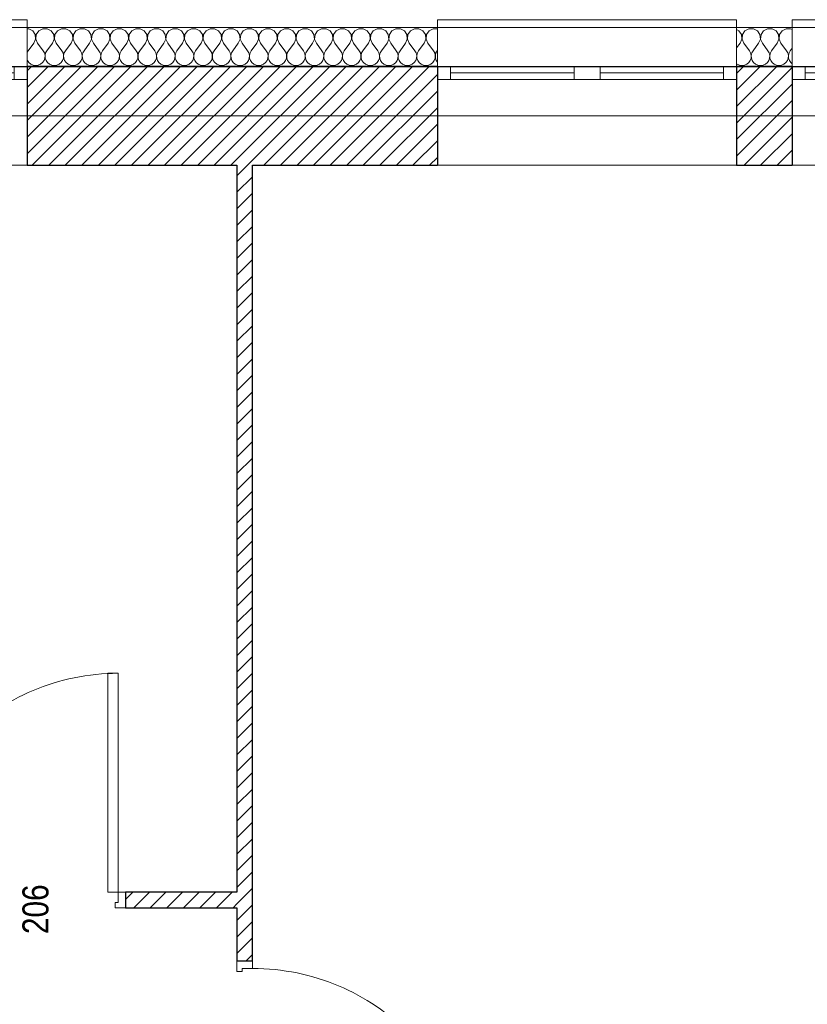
# Model space of a CAD drawing. Header units: millimetres. Extents: x -21056 to 421, y 9759 to 15589.
# Tile 30 of 120: x -6461 to -6158, y 10977 to 11355. Entities that reach past the tile are written whole.
import ezdxf
from ezdxf.enums import TextEntityAlignment as Align

# ---------------------------------------------------------------- set-up
doc = ezdxf.new("R2010")
doc.units = ezdxf.units.MM
doc.header["$LTSCALE"] = 25
doc.header["$MEASUREMENT"] = 0
doc.linetypes.add('Kropki i Kreski', pattern=[670.277762, 352.777767, -176.388884, 0, -141.111112])
doc.linetypes.add('Przerywana', pattern=[240, 120, -120])
for name, color, linetype in [('Drzwi ArchiCAD', 7, 'Continuous'), ('Konstrukcja - Siatki mod', 7, 'Continuous'), ('KR_INW', 7, 'Continuous'), ('NAPIS_SODON', 7, 'Continuous'), ('Znaczniki drzwi ArchiCADa', 7, 'Continuous')]:
    doc.layers.add(name, color=color, linetype=linetype)
for name, color, linetype, lineweight in [('Drzwi ArchiCAD_Nr_pióra__1', 7, 'Continuous', 13), ('Drzwi ArchiCAD_Nr_pióra__27', 7, 'Continuous', 25), ('Konstrukcja - Siatki mod_Nr_pióra__48', 1, 'Continuous', 15), ('KR_INW_Nr_pióra__101', 252, 'Continuous', 5), ('KR_INW_Nr_pióra__102', 3, 'Continuous', 5), ('KR_INW_Nr_pióra__27', 7, 'Continuous', 25), ('KR_INW_Nr_pióra__47', 7, 'Continuous', 15), ('NAPIS_SODON_Nr_pióra__1', 7, 'Continuous', 13), ('Okna ArchiCADa_Nr_pióra__1', 7, 'Continuous', 13), ('Znaczniki drzwi ArchiCADa_Nr_pióra__20', 1, 'Continuous', 13), ('Znaczniki drzwi ArchiCADa_Nr_pióra__7', 7, 'Continuous', 13)]:
    doc.layers.add(name, color=color, linetype=linetype, lineweight=lineweight)
doc.styles.add('GENERATED_STYLE_1', font='ARIALN.TTF')
pattern_1 = [(45, (0, 0), (-31.819804, 31.819804), [])]

# ---------------------------------------------------------------- blocks, each defined once
blk = doc.blocks.new('Strop_1', base_point=(179225, 121523.3))
at = {"layer": 'NAPIS_SODON_Nr_pióra__1', "linetype": 'Continuous', "flags": 128}
blk.add_lwpolyline([(179225, 121523.3), (179225.9, 107003.8), (250898.3, 107008.3), (250897.4, 121527.8)], close=True, dxfattribs=at)
blk = doc.blocks.new('*X161')
at = {"layer": 'KR_INW_Nr_pióra__102', "linetype": 'Continuous'}
for p, q in [((183115.8, 121670.9), (183109.9, 121670.9)), ((183131.2, 121662.7), (183115.8, 121670.9)), ((183140.8, 121648.2), (183131.2, 121662.7)), ((183154.5, 121662.7), (183144.9, 121648.2)), ((183169.9, 121670.9), (183154.5, 121662.7)), ((183187.3, 121670.9), (183169.9, 121670.9)), ((183202.6, 121662.7), (183187.3, 121670.9)), ((183212.2, 121648.2), (183202.6, 121662.7)), ((183226, 121662.7), (183216.3, 121648.2)), ((183241.3, 121670.9), (183226, 121662.7)), ((183258.7, 121670.9), (183241.3, 121670.9)), ((183274, 121662.7), (183258.7, 121670.9)), ((183283.7, 121648.2), (183274, 121662.7)), ((183297.4, 121662.7), (183287.8, 121648.2)), ((183312.7, 121670.9), (183297.4, 121662.7)), ((183330.1, 121670.9), (183312.7, 121670.9)), ((183345.5, 121662.7), (183330.1, 121670.9)), ((183355.1, 121648.2), (183345.5, 121662.7)), ((183368.8, 121662.7), (183359.2, 121648.2)), ((183384.2, 121670.9), (183368.8, 121662.7)), ((183401.6, 121670.9), (183384.2, 121670.9)), ((183416.9, 121662.7), (183401.6, 121670.9)), ((183426.5, 121648.2), (183416.9, 121662.7)), ((183440.3, 121662.7), (183430.6, 121648.2)), ((183455.6, 121670.9), (183440.3, 121662.7)), ((183473, 121670.9), (183455.6, 121670.9)), ((183488.3, 121662.7), (183473, 121670.9)), ((183497.9, 121648.2), (183488.3, 121662.7)), ((183511.7, 121662.7), (183502.1, 121648.2)), ((183527, 121670.9), (183511.7, 121662.7)), ((183544.4, 121670.9), (183527, 121670.9)), ((183559.7, 121662.7), (183544.4, 121670.9)), ((183569.4, 121648.2), (183559.7, 121662.7)), ((183583.1, 121662.7), (183573.5, 121648.2)), ((183598.4, 121670.9), (183583.1, 121662.7)), ((183615.8, 121670.9), (183598.4, 121670.9)), ((183631.2, 121662.7), (183615.8, 121670.9)), ((183640.8, 121648.2), (183631.2, 121662.7)), ((183654.5, 121662.7), (183644.9, 121648.2)), ((183669.9, 121670.9), (183654.5, 121662.7)), ((183687.3, 121670.9), (183669.9, 121670.9)), ((183702.6, 121662.7), (183687.3, 121670.9)), ((183712.2, 121648.2), (183702.6, 121662.7)), ((183726, 121662.7), (183716.3, 121648.2)), ((183741.3, 121670.9), (183726, 121662.7)), ((183758.7, 121670.9), (183741.3, 121670.9)), ((183774, 121662.7), (183758.7, 121670.9)), ((183783.7, 121648.2), (183774, 121662.7)), ((183797.4, 121662.7), (183787.8, 121648.2)), ((183812.7, 121670.9), (183797.4, 121662.7)), ((183830.1, 121670.9), (183812.7, 121670.9)), ((183845.5, 121662.7), (183830.1, 121670.9)), ((183855.1, 121648.2), (183845.5, 121662.7)), ((183868.8, 121662.7), (183859.2, 121648.2)), ((183884.2, 121670.9), (183868.8, 121662.7)), ((183901.6, 121670.9), (183884.2, 121670.9)), ((183916.9, 121662.7), (183901.6, 121670.9)), ((183926.5, 121648.2), (183916.9, 121662.7)), ((183940.3, 121662.7), (183930.6, 121648.2)), ((183955.6, 121670.9), (183940.3, 121662.7)), ((183973, 121670.9), (183955.6, 121670.9)), ((183988.3, 121662.7), (183973, 121670.9)), ((183997.9, 121648.2), (183988.3, 121662.7)), ((184011.7, 121662.7), (184002.1, 121648.2)), ((184027, 121670.9), (184011.7, 121662.7)), ((184044.4, 121670.9), (184027, 121670.9)), ((184059.7, 121662.7), (184044.4, 121670.9)), ((184069.4, 121648.2), (184059.7, 121662.7)), ((184083.1, 121662.7), (184073.5, 121648.2)), ((184098.4, 121670.9), (184083.1, 121662.7)), ((184115.8, 121670.9), (184098.4, 121670.9)), ((184131.2, 121662.7), (184115.8, 121670.9)), ((184140.8, 121648.2), (184131.2, 121662.7)), ((184154.5, 121662.7), (184144.9, 121648.2)), ((184169.9, 121670.9), (184154.5, 121662.7)), ((184187.3, 121670.9), (184169.9, 121670.9)), ((184202.6, 121662.7), (184187.3, 121670.9)), ((184212.2, 121648.2), (184202.6, 121662.7)), ((184226, 121662.7), (184216.3, 121648.2)), ((184241.3, 121670.9), (184226, 121662.7)), ((184258.7, 121670.9), (184241.3, 121670.9)), ((184274, 121662.7), (184258.7, 121670.9)), ((184283.7, 121648.2), (184274, 121662.7)), ((184297.4, 121662.7), (184287.8, 121648.2)), ((184312.7, 121670.9), (184297.4, 121662.7)), ((184330.1, 121670.9), (184312.7, 121670.9)), ((184345.5, 121662.7), (184330.1, 121670.9)), ((184355.1, 121648.2), (184345.5, 121662.7)), ((184368.8, 121662.7), (184359.2, 121648.2)), ((184384.2, 121670.9), (184368.8, 121662.7)), ((184401.6, 121670.9), (184384.2, 121670.9)), ((184416.9, 121662.7), (184401.6, 121670.9)), ((184426.5, 121648.2), (184416.9, 121662.7)), ((184440.3, 121662.7), (184430.6, 121648.2)), ((184455.6, 121670.9), (184440.3, 121662.7)), ((184473, 121670.9), (184455.6, 121670.9)), ((184488.3, 121662.7), (184473, 121670.9)), ((184497.9, 121648.2), (184488.3, 121662.7)), ((184511.7, 121662.7), (184502.1, 121648.2)), ((184527, 121670.9), (184511.7, 121662.7)), ((184544.4, 121670.9), (184527, 121670.9)), ((184559.7, 121662.7), (184544.4, 121670.9)), ((184569.4, 121648.2), (184559.7, 121662.7)), ((184583.1, 121662.7), (184573.5, 121648.2)), ((184598.4, 121670.9), (184583.1, 121662.7)), ((184615.8, 121670.9), (184598.4, 121670.9)), ((184631.2, 121662.7), (184615.8, 121670.9)), ((184640.8, 121648.2), (184631.2, 121662.7)), ((184654.5, 121662.7), (184644.9, 121648.2)), ((184669.9, 121670.9), (184654.5, 121662.7)), ((184686.7, 121670.9), (184669.9, 121670.9)), ((183135.7, 121614.9), (183142.4, 121630.9)), ((183142.4, 121630.9), (183140.8, 121648.2)), ((183144.9, 121648.2), (183143.3, 121630.9)), ((183143.3, 121630.9), (183150, 121614.9)), ((183207.1, 121614.9), (183213.9, 121630.9)), ((183213.9, 121630.9), (183212.2, 121648.2)), ((183216.3, 121648.2), (183214.7, 121630.9)), ((183214.7, 121630.9), (183221.4, 121614.9)), ((183278.6, 121614.9), (183285.3, 121630.9)), ((183285.3, 121630.9), (183283.7, 121648.2)), ((183287.8, 121648.2), (183286.1, 121630.9)), ((183286.1, 121630.9), (183292.9, 121614.9)), ((183350, 121614.9), (183356.7, 121630.9)), ((183356.7, 121630.9), (183355.1, 121648.2)), ((183359.2, 121648.2), (183357.6, 121630.9)), ((183357.6, 121630.9), (183364.3, 121614.9)), ((183421.4, 121614.9), (183428.2, 121630.9)), ((183428.2, 121630.9), (183426.5, 121648.2)), ((183430.6, 121648.2), (183429, 121630.9)), ((183429, 121630.9), (183435.7, 121614.9)), ((183492.9, 121614.9), (183499.6, 121630.9)), ((183499.6, 121630.9), (183497.9, 121648.2)), ((183502.1, 121648.2), (183500.4, 121630.9)), ((183500.4, 121630.9), (183507.1, 121614.9)), ((183564.3, 121614.9), (183571, 121630.9)), ((183571, 121630.9), (183569.4, 121648.2)), ((183573.5, 121648.2), (183571.8, 121630.9)), ((183571.8, 121630.9), (183578.6, 121614.9)), ((183635.7, 121614.9), (183642.4, 121630.9)), ((183642.4, 121630.9), (183640.8, 121648.2)), ((183644.9, 121648.2), (183643.3, 121630.9)), ((183643.3, 121630.9), (183650, 121614.9)), ((183707.1, 121614.9), (183713.9, 121630.9)), ((183713.9, 121630.9), (183712.2, 121648.2)), ((183716.3, 121648.2), (183714.7, 121630.9)), ((183714.7, 121630.9), (183721.4, 121614.9)), ((183778.6, 121614.9), (183785.3, 121630.9)), ((183785.3, 121630.9), (183783.7, 121648.2)), ((183787.8, 121648.2), (183786.1, 121630.9)), ((183786.1, 121630.9), (183792.9, 121614.9)), ((183850, 121614.9), (183856.7, 121630.9)), ((183856.7, 121630.9), (183855.1, 121648.2)), ((183859.2, 121648.2), (183857.6, 121630.9)), ((183857.6, 121630.9), (183864.3, 121614.9)), ((183921.4, 121614.9), (183928.2, 121630.9)), ((183928.2, 121630.9), (183926.5, 121648.2)), ((183930.6, 121648.2), (183929, 121630.9)), ((183929, 121630.9), (183935.7, 121614.9)), ((183992.9, 121614.9), (183999.6, 121630.9)), ((183999.6, 121630.9), (183997.9, 121648.2)), ((184002.1, 121648.2), (184000.4, 121630.9)), ((184000.4, 121630.9), (184007.1, 121614.9)), ((184064.3, 121614.9), (184071, 121630.9)), ((184071, 121630.9), (184069.4, 121648.2)), ((184073.5, 121648.2), (184071.8, 121630.9)), ((184071.8, 121630.9), (184078.6, 121614.9)), ((184135.7, 121614.9), (184142.4, 121630.9)), ((184142.4, 121630.9), (184140.8, 121648.2)), ((184144.9, 121648.2), (184143.3, 121630.9)), ((184143.3, 121630.9), (184150, 121614.9)), ((184207.1, 121614.9), (184213.9, 121630.9)), ((184213.9, 121630.9), (184212.2, 121648.2)), ((184216.3, 121648.2), (184214.7, 121630.9)), ((184214.7, 121630.9), (184221.4, 121614.9)), ((184278.6, 121614.9), (184285.3, 121630.9)), ((184285.3, 121630.9), (184283.7, 121648.2)), ((184287.8, 121648.2), (184286.1, 121630.9)), ((184286.1, 121630.9), (184292.9, 121614.9)), ((184350, 121614.9), (184356.7, 121630.9)), ((184356.7, 121630.9), (184355.1, 121648.2)), ((184359.2, 121648.2), (184357.6, 121630.9)), ((184357.6, 121630.9), (184364.3, 121614.9)), ((184421.4, 121614.9), (184428.2, 121630.9)), ((184428.2, 121630.9), (184426.5, 121648.2)), ((184430.6, 121648.2), (184429, 121630.9)), ((184429, 121630.9), (184435.7, 121614.9)), ((184492.9, 121614.9), (184499.6, 121630.9)), ((184499.6, 121630.9), (184497.9, 121648.2)), ((184502.1, 121648.2), (184500.4, 121630.9)), ((184500.4, 121630.9), (184507.1, 121614.9)), ((184564.3, 121614.9), (184571, 121630.9)), ((184571, 121630.9), (184569.4, 121648.2)), ((184573.5, 121648.2), (184571.8, 121630.9)), ((184571.8, 121630.9), (184578.6, 121614.9)), ((184635.7, 121614.9), (184642.4, 121630.9)), ((184642.4, 121630.9), (184640.8, 121648.2)), ((184644.9, 121648.2), (184643.3, 121630.9)), ((184643.3, 121630.9), (184650, 121614.9)), ((183114.3, 121586.3), (183109.9, 121578.4)), ((183135.7, 121614.9), (183114.3, 121586.3)), ((183150, 121614.9), (183171.4, 121586.3)), ((183176.2, 121577.7), (183171.4, 121586.3)), ((183185.7, 121586.3), (183180.9, 121577.7)), ((183207.1, 121614.9), (183185.7, 121586.3)), ((183221.4, 121614.9), (183242.9, 121586.3)), ((183247.6, 121577.7), (183242.9, 121586.3)), ((183257.1, 121586.3), (183252.4, 121577.7)), ((183278.6, 121614.9), (183257.1, 121586.3)), ((183292.9, 121614.9), (183314.3, 121586.3)), ((183319.1, 121577.7), (183314.3, 121586.3)), ((183328.6, 121586.3), (183323.8, 121577.7)), ((183350, 121614.9), (183328.6, 121586.3)), ((183364.3, 121614.9), (183385.7, 121586.3)), ((183390.5, 121577.7), (183385.7, 121586.3)), ((183400, 121586.3), (183395.2, 121577.7)), ((183421.4, 121614.9), (183400, 121586.3)), ((183435.7, 121614.9), (183457.1, 121586.3)), ((183461.9, 121577.7), (183457.1, 121586.3)), ((183471.4, 121586.3), (183466.7, 121577.7)), ((183492.9, 121614.9), (183471.4, 121586.3)), ((183507.1, 121614.9), (183528.6, 121586.3)), ((183533.3, 121577.7), (183528.6, 121586.3)), ((183542.9, 121586.3), (183538.1, 121577.7)), ((183564.3, 121614.9), (183542.9, 121586.3)), ((183578.6, 121614.9), (183600, 121586.3)), ((183604.8, 121577.7), (183600, 121586.3)), ((183614.3, 121586.3), (183609.5, 121577.7)), ((183635.7, 121614.9), (183614.3, 121586.3)), ((183650, 121614.9), (183671.4, 121586.3)), ((183676.2, 121577.7), (183671.4, 121586.3)), ((183685.7, 121586.3), (183680.9, 121577.7)), ((183707.1, 121614.9), (183685.7, 121586.3)), ((183721.4, 121614.9), (183742.9, 121586.3)), ((183747.6, 121577.7), (183742.9, 121586.3)), ((183757.1, 121586.3), (183752.4, 121577.7)), ((183778.6, 121614.9), (183757.1, 121586.3)), ((183792.9, 121614.9), (183814.3, 121586.3)), ((183819.1, 121577.7), (183814.3, 121586.3)), ((183828.6, 121586.3), (183823.8, 121577.7)), ((183850, 121614.9), (183828.6, 121586.3)), ((183864.3, 121614.9), (183885.7, 121586.3)), ((183890.5, 121577.7), (183885.7, 121586.3)), ((183900, 121586.3), (183895.2, 121577.7)), ((183921.4, 121614.9), (183900, 121586.3)), ((183935.7, 121614.9), (183957.1, 121586.3)), ((183961.9, 121577.7), (183957.1, 121586.3)), ((183971.4, 121586.3), (183966.7, 121577.7)), ((183992.9, 121614.9), (183971.4, 121586.3)), ((184007.1, 121614.9), (184028.6, 121586.3)), ((184033.3, 121577.7), (184028.6, 121586.3)), ((184042.9, 121586.3), (184038.1, 121577.7)), ((184064.3, 121614.9), (184042.9, 121586.3)), ((184078.6, 121614.9), (184100, 121586.3)), ((184104.8, 121577.7), (184100, 121586.3)), ((184114.3, 121586.3), (184109.5, 121577.7)), ((184135.7, 121614.9), (184114.3, 121586.3)), ((184150, 121614.9), (184171.4, 121586.3)), ((184176.2, 121577.7), (184171.4, 121586.3)), ((184185.7, 121586.3), (184180.9, 121577.7)), ((184207.1, 121614.9), (184185.7, 121586.3)), ((184221.4, 121614.9), (184242.9, 121586.3)), ((184247.6, 121577.7), (184242.9, 121586.3)), ((184257.1, 121586.3), (184252.4, 121577.7)), ((184278.6, 121614.9), (184257.1, 121586.3)), ((184292.9, 121614.9), (184314.3, 121586.3)), ((184319.1, 121577.7), (184314.3, 121586.3)), ((184328.6, 121586.3), (184323.8, 121577.7)), ((184350, 121614.9), (184328.6, 121586.3)), ((184364.3, 121614.9), (184385.7, 121586.3)), ((184390.5, 121577.7), (184385.7, 121586.3)), ((184400, 121586.3), (184395.2, 121577.7)), ((184421.4, 121614.9), (184400, 121586.3)), ((184435.7, 121614.9), (184457.1, 121586.3)), ((184461.9, 121577.7), (184457.1, 121586.3)), ((184471.4, 121586.3), (184466.7, 121577.7)), ((184492.9, 121614.9), (184471.4, 121586.3)), ((184507.1, 121614.9), (184528.6, 121586.3)), ((184533.3, 121577.7), (184528.6, 121586.3)), ((184542.9, 121586.3), (184538.1, 121577.7)), ((184564.3, 121614.9), (184542.9, 121586.3)), ((184578.6, 121614.9), (184600, 121586.3)), ((184604.8, 121577.7), (184600, 121586.3)), ((184614.3, 121586.3), (184609.5, 121577.7)), ((184635.7, 121614.9), (184614.3, 121586.3)), ((184650, 121614.9), (184671.4, 121586.3)), ((184676.2, 121577.7), (184671.4, 121586.3)), ((184685.7, 121586.3), (184680.9, 121577.7)), ((184686.7, 121587.6), (184685.7, 121586.3)), ((183109.9, 121551.9), (183110.9, 121548.9)), ((183110.9, 121548.9), (183116.5, 121540.8)), ((183169.2, 121540.8), (183174.8, 121548.9)), ((183174.8, 121548.9), (183177.9, 121558.2)), ((183178.4, 121568.1), (183176.2, 121577.7)), ((183177.9, 121558.2), (183178.4, 121568.1)), ((183180.9, 121577.7), (183178.7, 121568.1)), ((183178.7, 121568.1), (183179.2, 121558.2)), ((183179.2, 121558.2), (183182.3, 121548.9)), ((183182.3, 121548.9), (183187.9, 121540.8)), ((183240.6, 121540.8), (183246.2, 121548.9)), ((183246.2, 121548.9), (183249.4, 121558.2)), ((183249.9, 121568.1), (183247.6, 121577.7)), ((183249.4, 121558.2), (183249.9, 121568.1)), ((183252.4, 121577.7), (183250.1, 121568.1)), ((183250.1, 121568.1), (183250.6, 121558.2)), ((183250.6, 121558.2), (183253.8, 121548.9)), ((183253.8, 121548.9), (183259.4, 121540.8)), ((183312.1, 121540.8), (183317.7, 121548.9)), ((183317.7, 121548.9), (183320.8, 121558.2)), ((183321.3, 121568.1), (183319.1, 121577.7)), ((183320.8, 121558.2), (183321.3, 121568.1)), ((183323.8, 121577.7), (183321.6, 121568.1)), ((183321.6, 121568.1), (183322.1, 121558.2)), ((183322.1, 121558.2), (183325.2, 121548.9)), ((183325.2, 121548.9), (183330.8, 121540.8)), ((183383.5, 121540.8), (183389.1, 121548.9)), ((183389.1, 121548.9), (183392.2, 121558.2)), ((183392.7, 121568.1), (183390.5, 121577.7)), ((183392.2, 121558.2), (183392.7, 121568.1)), ((183395.2, 121577.7), (183393, 121568.1)), ((183393, 121568.1), (183393.5, 121558.2)), ((183393.5, 121558.2), (183396.6, 121548.9)), ((183396.6, 121548.9), (183402.2, 121540.8)), ((183454.9, 121540.8), (183460.5, 121548.9)), ((183460.5, 121548.9), (183463.7, 121558.2)), ((183464.1, 121568.1), (183461.9, 121577.7)), ((183463.7, 121558.2), (183464.1, 121568.1)), ((183466.7, 121577.7), (183464.4, 121568.1)), ((183464.4, 121568.1), (183464.9, 121558.2)), ((183464.9, 121558.2), (183468.1, 121548.9)), ((183468.1, 121548.9), (183473.6, 121540.8)), ((183526.4, 121540.8), (183531.9, 121548.9)), ((183531.9, 121548.9), (183535.1, 121558.2)), ((183535.6, 121568.1), (183533.3, 121577.7)), ((183535.1, 121558.2), (183535.6, 121568.1)), ((183538.1, 121577.7), (183535.9, 121568.1)), ((183535.9, 121568.1), (183536.3, 121558.2)), ((183536.3, 121558.2), (183539.5, 121548.9)), ((183539.5, 121548.9), (183545.1, 121540.8)), ((183597.8, 121540.8), (183603.4, 121548.9)), ((183603.4, 121548.9), (183606.5, 121558.2)), ((183607, 121568.1), (183604.8, 121577.7)), ((183606.5, 121558.2), (183607, 121568.1)), ((183609.5, 121577.7), (183607.3, 121568.1)), ((183607.3, 121568.1), (183607.8, 121558.2)), ((183607.8, 121558.2), (183610.9, 121548.9)), ((183610.9, 121548.9), (183616.5, 121540.8)), ((183669.2, 121540.8), (183674.8, 121548.9)), ((183674.8, 121548.9), (183677.9, 121558.2)), ((183678.4, 121568.1), (183676.2, 121577.7)), ((183677.9, 121558.2), (183678.4, 121568.1)), ((183680.9, 121577.7), (183678.7, 121568.1)), ((183678.7, 121568.1), (183679.2, 121558.2)), ((183679.2, 121558.2), (183682.3, 121548.9)), ((183682.3, 121548.9), (183687.9, 121540.8)), ((183740.6, 121540.8), (183746.2, 121548.9)), ((183746.2, 121548.9), (183749.4, 121558.2)), ((183749.9, 121568.1), (183747.6, 121577.7)), ((183749.4, 121558.2), (183749.9, 121568.1)), ((183752.4, 121577.7), (183750.1, 121568.1)), ((183750.1, 121568.1), (183750.6, 121558.2)), ((183750.6, 121558.2), (183753.8, 121548.9)), ((183753.8, 121548.9), (183759.4, 121540.8)), ((183812.1, 121540.8), (183817.7, 121548.9)), ((183817.7, 121548.9), (183820.8, 121558.2)), ((183821.3, 121568.1), (183819.1, 121577.7)), ((183820.8, 121558.2), (183821.3, 121568.1)), ((183823.8, 121577.7), (183821.6, 121568.1)), ((183821.6, 121568.1), (183822.1, 121558.2)), ((183822.1, 121558.2), (183825.2, 121548.9)), ((183825.2, 121548.9), (183830.8, 121540.8)), ((183883.5, 121540.8), (183889.1, 121548.9)), ((183889.1, 121548.9), (183892.2, 121558.2)), ((183892.7, 121568.1), (183890.5, 121577.7)), ((183892.2, 121558.2), (183892.7, 121568.1)), ((183895.2, 121577.7), (183893, 121568.1)), ((183893, 121568.1), (183893.5, 121558.2)), ((183893.5, 121558.2), (183896.6, 121548.9)), ((183896.6, 121548.9), (183902.2, 121540.8)), ((183954.9, 121540.8), (183960.5, 121548.9)), ((183960.5, 121548.9), (183963.7, 121558.2)), ((183964.1, 121568.1), (183961.9, 121577.7)), ((183963.7, 121558.2), (183964.1, 121568.1)), ((183966.7, 121577.7), (183964.4, 121568.1)), ((183964.4, 121568.1), (183964.9, 121558.2)), ((183964.9, 121558.2), (183968.1, 121548.9)), ((183968.1, 121548.9), (183973.6, 121540.8)), ((184026.4, 121540.8), (184031.9, 121548.9)), ((184031.9, 121548.9), (184035.1, 121558.2)), ((184035.6, 121568.1), (184033.3, 121577.7)), ((184035.1, 121558.2), (184035.6, 121568.1)), ((184038.1, 121577.7), (184035.9, 121568.1)), ((184035.9, 121568.1), (184036.3, 121558.2)), ((184036.3, 121558.2), (184039.5, 121548.9)), ((184039.5, 121548.9), (184045.1, 121540.8)), ((184097.8, 121540.8), (184103.4, 121548.9)), ((184103.4, 121548.9), (184106.5, 121558.2)), ((184107, 121568.1), (184104.8, 121577.7)), ((184106.5, 121558.2), (184107, 121568.1)), ((184109.5, 121577.7), (184107.3, 121568.1)), ((184107.3, 121568.1), (184107.8, 121558.2)), ((184107.8, 121558.2), (184110.9, 121548.9)), ((184110.9, 121548.9), (184116.5, 121540.8)), ((184169.2, 121540.8), (184174.8, 121548.9)), ((184174.8, 121548.9), (184177.9, 121558.2)), ((184178.4, 121568.1), (184176.2, 121577.7)), ((184177.9, 121558.2), (184178.4, 121568.1)), ((184180.9, 121577.7), (184178.7, 121568.1)), ((184178.7, 121568.1), (184179.2, 121558.2)), ((184179.2, 121558.2), (184182.3, 121548.9)), ((184182.3, 121548.9), (184187.9, 121540.8)), ((184240.6, 121540.8), (184246.2, 121548.9)), ((184246.2, 121548.9), (184249.4, 121558.2)), ((184249.9, 121568.1), (184247.6, 121577.7)), ((184249.4, 121558.2), (184249.9, 121568.1)), ((184252.4, 121577.7), (184250.1, 121568.1)), ((184250.1, 121568.1), (184250.6, 121558.2)), ((184250.6, 121558.2), (184253.8, 121548.9)), ((184253.8, 121548.9), (184259.4, 121540.8)), ((184312.1, 121540.8), (184317.7, 121548.9)), ((184317.7, 121548.9), (184320.8, 121558.2)), ((184321.3, 121568.1), (184319.1, 121577.7)), ((184320.8, 121558.2), (184321.3, 121568.1)), ((184323.8, 121577.7), (184321.6, 121568.1)), ((184321.6, 121568.1), (184322.1, 121558.2)), ((184322.1, 121558.2), (184325.2, 121548.9)), ((184325.2, 121548.9), (184330.8, 121540.8)), ((184383.5, 121540.8), (184389.1, 121548.9)), ((184389.1, 121548.9), (184392.2, 121558.2)), ((184392.7, 121568.1), (184390.5, 121577.7)), ((184392.2, 121558.2), (184392.7, 121568.1)), ((184395.2, 121577.7), (184393, 121568.1)), ((184393, 121568.1), (184393.5, 121558.2)), ((184393.5, 121558.2), (184396.6, 121548.9)), ((184396.6, 121548.9), (184402.2, 121540.8)), ((184454.9, 121540.8), (184460.5, 121548.9)), ((184460.5, 121548.9), (184463.7, 121558.2)), ((184464.1, 121568.1), (184461.9, 121577.7)), ((184463.7, 121558.2), (184464.1, 121568.1)), ((184466.7, 121577.7), (184464.4, 121568.1)), ((184464.4, 121568.1), (184464.9, 121558.2)), ((184464.9, 121558.2), (184468.1, 121548.9)), ((184468.1, 121548.9), (184473.6, 121540.8)), ((184526.4, 121540.8), (184531.9, 121548.9)), ((184531.9, 121548.9), (184535.1, 121558.2)), ((184535.6, 121568.1), (184533.3, 121577.7)), ((184535.1, 121558.2), (184535.6, 121568.1)), ((184538.1, 121577.7), (184535.9, 121568.1)), ((184535.9, 121568.1), (184536.3, 121558.2)), ((184536.3, 121558.2), (184539.5, 121548.9)), ((184539.5, 121548.9), (184545.1, 121540.8)), ((184597.8, 121540.8), (184603.4, 121548.9)), ((184603.4, 121548.9), (184606.5, 121558.2)), ((184607, 121568.1), (184604.8, 121577.7)), ((184606.5, 121558.2), (184607, 121568.1)), ((184609.5, 121577.7), (184607.3, 121568.1)), ((184607.3, 121568.1), (184607.8, 121558.2)), ((184607.8, 121558.2), (184610.9, 121548.9)), ((184610.9, 121548.9), (184616.5, 121540.8)), ((184669.2, 121540.8), (184674.8, 121548.9)), ((184674.8, 121548.9), (184677.9, 121558.2)), ((184678.4, 121568.1), (184676.2, 121577.7)), ((184677.9, 121558.2), (184678.4, 121568.1)), ((184680.9, 121577.7), (184678.7, 121568.1)), ((184678.7, 121568.1), (184679.2, 121558.2)), ((184679.2, 121558.2), (184682.3, 121548.9)), ((184682.3, 121548.9), (184686.7, 121542.5)), ((183116.5, 121540.8), (183124.1, 121534.5)), ((183124.1, 121534.5), (183133.1, 121530.5)), ((183133.1, 121530.5), (183142.9, 121529.2)), ((183142.9, 121529.2), (183152.6, 121530.5)), ((183152.6, 121530.5), (183161.6, 121534.5)), ((183161.6, 121534.5), (183169.2, 121540.8)), ((183187.9, 121540.8), (183195.5, 121534.5)), ((183195.5, 121534.5), (183204.5, 121530.5)), ((183204.5, 121530.5), (183214.3, 121529.2)), ((183214.3, 121529.2), (183224, 121530.5)), ((183224, 121530.5), (183233.1, 121534.5)), ((183233.1, 121534.5), (183240.6, 121540.8)), ((183259.4, 121540.8), (183266.9, 121534.5)), ((183266.9, 121534.5), (183276, 121530.5)), ((183276, 121530.5), (183285.7, 121529.2)), ((183285.7, 121529.2), (183295.5, 121530.5)), ((183295.5, 121530.5), (183304.5, 121534.5)), ((183304.5, 121534.5), (183312.1, 121540.8)), ((183330.8, 121540.8), (183338.4, 121534.5)), ((183338.4, 121534.5), (183347.4, 121530.5)), ((183347.4, 121530.5), (183357.1, 121529.2)), ((183357.1, 121529.2), (183366.9, 121530.5)), ((183366.9, 121530.5), (183375.9, 121534.5)), ((183375.9, 121534.5), (183383.5, 121540.8)), ((183402.2, 121540.8), (183409.8, 121534.5)), ((183409.8, 121534.5), (183418.8, 121530.5)), ((183418.8, 121530.5), (183428.6, 121529.2)), ((183428.6, 121529.2), (183438.3, 121530.5)), ((183438.3, 121530.5), (183447.3, 121534.5)), ((183447.3, 121534.5), (183454.9, 121540.8)), ((183473.6, 121540.8), (183481.2, 121534.5)), ((183481.2, 121534.5), (183490.2, 121530.5)), ((183490.2, 121530.5), (183500, 121529.2)), ((183500, 121529.2), (183509.8, 121530.5)), ((183509.8, 121530.5), (183518.8, 121534.5)), ((183518.8, 121534.5), (183526.4, 121540.8)), ((183545.1, 121540.8), (183552.7, 121534.5)), ((183552.7, 121534.5), (183561.7, 121530.5)), ((183561.7, 121530.5), (183571.4, 121529.2)), ((183571.4, 121529.2), (183581.2, 121530.5)), ((183581.2, 121530.5), (183590.2, 121534.5)), ((183590.2, 121534.5), (183597.8, 121540.8)), ((183616.5, 121540.8), (183624.1, 121534.5)), ((183624.1, 121534.5), (183633.1, 121530.5)), ((183633.1, 121530.5), (183642.9, 121529.2)), ((183642.9, 121529.2), (183652.6, 121530.5)), ((183652.6, 121530.5), (183661.6, 121534.5)), ((183661.6, 121534.5), (183669.2, 121540.8)), ((183687.9, 121540.8), (183695.5, 121534.5)), ((183695.5, 121534.5), (183704.5, 121530.5)), ((183704.5, 121530.5), (183714.3, 121529.2)), ((183714.3, 121529.2), (183724, 121530.5)), ((183724, 121530.5), (183733.1, 121534.5)), ((183733.1, 121534.5), (183740.6, 121540.8)), ((183759.4, 121540.8), (183766.9, 121534.5)), ((183766.9, 121534.5), (183776, 121530.5)), ((183776, 121530.5), (183785.7, 121529.2)), ((183785.7, 121529.2), (183795.5, 121530.5)), ((183795.5, 121530.5), (183804.5, 121534.5)), ((183804.5, 121534.5), (183812.1, 121540.8)), ((183830.8, 121540.8), (183838.4, 121534.5)), ((183838.4, 121534.5), (183847.4, 121530.5)), ((183847.4, 121530.5), (183857.1, 121529.2)), ((183857.1, 121529.2), (183866.9, 121530.5)), ((183866.9, 121530.5), (183875.9, 121534.5)), ((183875.9, 121534.5), (183883.5, 121540.8)), ((183902.2, 121540.8), (183909.8, 121534.5)), ((183909.8, 121534.5), (183918.8, 121530.5)), ((183918.8, 121530.5), (183928.6, 121529.2)), ((183928.6, 121529.2), (183938.3, 121530.5)), ((183938.3, 121530.5), (183947.3, 121534.5)), ((183947.3, 121534.5), (183954.9, 121540.8)), ((183973.6, 121540.8), (183981.2, 121534.5)), ((183981.2, 121534.5), (183990.2, 121530.5)), ((183990.2, 121530.5), (184000, 121529.2)), ((184000, 121529.2), (184009.8, 121530.5)), ((184009.8, 121530.5), (184018.8, 121534.5)), ((184018.8, 121534.5), (184026.4, 121540.8)), ((184045.1, 121540.8), (184052.7, 121534.5)), ((184052.7, 121534.5), (184061.7, 121530.5)), ((184061.7, 121530.5), (184071.4, 121529.2)), ((184071.4, 121529.2), (184081.2, 121530.5)), ((184081.2, 121530.5), (184090.2, 121534.5)), ((184090.2, 121534.5), (184097.8, 121540.8)), ((184116.5, 121540.8), (184124.1, 121534.5)), ((184124.1, 121534.5), (184133.1, 121530.5)), ((184133.1, 121530.5), (184142.9, 121529.2)), ((184142.9, 121529.2), (184152.6, 121530.5)), ((184152.6, 121530.5), (184161.6, 121534.5)), ((184161.6, 121534.5), (184169.2, 121540.8)), ((184187.9, 121540.8), (184195.5, 121534.5)), ((184195.5, 121534.5), (184204.5, 121530.5)), ((184204.5, 121530.5), (184214.3, 121529.2)), ((184214.3, 121529.2), (184224, 121530.5)), ((184224, 121530.5), (184233.1, 121534.5)), ((184233.1, 121534.5), (184240.6, 121540.8)), ((184259.4, 121540.8), (184266.9, 121534.5)), ((184266.9, 121534.5), (184276, 121530.5)), ((184276, 121530.5), (184285.7, 121529.2)), ((184285.7, 121529.2), (184295.5, 121530.5)), ((184295.5, 121530.5), (184304.5, 121534.5)), ((184304.5, 121534.5), (184312.1, 121540.8)), ((184330.8, 121540.8), (184338.4, 121534.5)), ((184338.4, 121534.5), (184347.4, 121530.5)), ((184347.4, 121530.5), (184357.1, 121529.2)), ((184357.1, 121529.2), (184366.9, 121530.5)), ((184366.9, 121530.5), (184375.9, 121534.5)), ((184375.9, 121534.5), (184383.5, 121540.8)), ((184402.2, 121540.8), (184409.8, 121534.5)), ((184409.8, 121534.5), (184418.8, 121530.5)), ((184418.8, 121530.5), (184428.6, 121529.2)), ((184428.6, 121529.2), (184438.3, 121530.5)), ((184438.3, 121530.5), (184447.3, 121534.5)), ((184447.3, 121534.5), (184454.9, 121540.8)), ((184473.6, 121540.8), (184481.2, 121534.5)), ((184481.2, 121534.5), (184490.2, 121530.5)), ((184490.2, 121530.5), (184500, 121529.2)), ((184500, 121529.2), (184509.8, 121530.5)), ((184509.8, 121530.5), (184518.8, 121534.5)), ((184518.8, 121534.5), (184526.4, 121540.8)), ((184545.1, 121540.8), (184552.7, 121534.5)), ((184552.7, 121534.5), (184561.7, 121530.5)), ((184561.7, 121530.5), (184571.4, 121529.2)), ((184571.4, 121529.2), (184581.2, 121530.5)), ((184581.2, 121530.5), (184590.2, 121534.5)), ((184590.2, 121534.5), (184597.8, 121540.8)), ((184616.5, 121540.8), (184624.1, 121534.5)), ((184624.1, 121534.5), (184633.1, 121530.5)), ((184633.1, 121530.5), (184642.9, 121529.2)), ((184642.9, 121529.2), (184652.6, 121530.5)), ((184652.6, 121530.5), (184661.6, 121534.5)), ((184661.6, 121534.5), (184669.2, 121540.8))]:
    blk.add_line(p, q, dxfattribs=at)
blk = doc.blocks.new('*X162')
at = {"layer": 'KR_INW_Nr_pióra__102', "linetype": 'Continuous'}
for p, q in [((185845.5, 121662.7), (185836.7, 121667.4)), ((185855.1, 121648.2), (185845.5, 121662.7)), ((185868.8, 121662.7), (185859.2, 121648.2)), ((185884.2, 121670.9), (185868.8, 121662.7)), ((185901.6, 121670.9), (185884.2, 121670.9)), ((185916.9, 121662.7), (185901.6, 121670.9)), ((185926.5, 121648.2), (185916.9, 121662.7)), ((185940.3, 121662.7), (185930.6, 121648.2)), ((185955.6, 121670.9), (185940.3, 121662.7)), ((185973, 121670.9), (185955.6, 121670.9)), ((185988.3, 121662.7), (185973, 121670.9)), ((185997.9, 121648.2), (185988.3, 121662.7)), ((186011.7, 121662.7), (186002.1, 121648.2)), ((186027, 121670.9), (186011.7, 121662.7)), ((186044.4, 121670.9), (186027, 121670.9)), ((186050.4, 121667.7), (186044.4, 121670.9)), ((185850, 121614.9), (185856.7, 121630.9)), ((185856.7, 121630.9), (185855.1, 121648.2)), ((185859.2, 121648.2), (185857.6, 121630.9)), ((185857.6, 121630.9), (185864.3, 121614.9)), ((185921.4, 121614.9), (185928.2, 121630.9)), ((185928.2, 121630.9), (185926.5, 121648.2)), ((185930.6, 121648.2), (185929, 121630.9)), ((185929, 121630.9), (185935.7, 121614.9)), ((185992.9, 121614.9), (185999.6, 121630.9)), ((185999.6, 121630.9), (185997.9, 121648.2)), ((186002.1, 121648.2), (186000.4, 121630.9)), ((186000.4, 121630.9), (186007.1, 121614.9)), ((185850, 121614.9), (185836.7, 121597.2)), ((185864.3, 121614.9), (185885.7, 121586.3)), ((185890.5, 121577.7), (185885.7, 121586.3)), ((185900, 121586.3), (185895.2, 121577.7)), ((185921.4, 121614.9), (185900, 121586.3)), ((185935.7, 121614.9), (185957.1, 121586.3)), ((185961.9, 121577.7), (185957.1, 121586.3)), ((185971.4, 121586.3), (185966.7, 121577.7)), ((185992.9, 121614.9), (185971.4, 121586.3)), ((186007.1, 121614.9), (186028.6, 121586.3)), ((186033.3, 121577.7), (186028.6, 121586.3)), ((186042.9, 121586.3), (186038.1, 121577.7)), ((186050.4, 121596.3), (186042.9, 121586.3)), ((185883.5, 121540.8), (185889.1, 121548.9)), ((185889.1, 121548.9), (185892.2, 121558.2)), ((185892.7, 121568.1), (185890.5, 121577.7)), ((185892.2, 121558.2), (185892.7, 121568.1)), ((185895.2, 121577.7), (185893, 121568.1)), ((185893, 121568.1), (185893.5, 121558.2)), ((185893.5, 121558.2), (185896.6, 121548.9)), ((185896.6, 121548.9), (185902.2, 121540.8)), ((185954.9, 121540.8), (185960.5, 121548.9)), ((185960.5, 121548.9), (185963.7, 121558.2)), ((185964.1, 121568.1), (185961.9, 121577.7)), ((185963.7, 121558.2), (185964.1, 121568.1)), ((185966.7, 121577.7), (185964.4, 121568.1)), ((185964.4, 121568.1), (185964.9, 121558.2)), ((185964.9, 121558.2), (185968.1, 121548.9)), ((185968.1, 121548.9), (185973.6, 121540.8)), ((186026.4, 121540.8), (186031.9, 121548.9)), ((186031.9, 121548.9), (186035.1, 121558.2)), ((186035.6, 121568.1), (186033.3, 121577.7)), ((186035.1, 121558.2), (186035.6, 121568.1)), ((186038.1, 121577.7), (186035.9, 121568.1)), ((186035.9, 121568.1), (186036.3, 121558.2)), ((186036.3, 121558.2), (186039.5, 121548.9)), ((186039.5, 121548.9), (186045.1, 121540.8)), ((185836.7, 121535.9), (185838.4, 121534.5)), ((185838.4, 121534.5), (185847.4, 121530.5)), ((185847.4, 121530.5), (185857.1, 121529.2)), ((185857.1, 121529.2), (185866.9, 121530.5)), ((185866.9, 121530.5), (185875.9, 121534.5)), ((185875.9, 121534.5), (185883.5, 121540.8)), ((185902.2, 121540.8), (185909.8, 121534.5)), ((185909.8, 121534.5), (185918.8, 121530.5)), ((185918.8, 121530.5), (185928.6, 121529.2)), ((185928.6, 121529.2), (185938.3, 121530.5)), ((185938.3, 121530.5), (185947.3, 121534.5)), ((185947.3, 121534.5), (185954.9, 121540.8)), ((185973.6, 121540.8), (185981.2, 121534.5)), ((185981.2, 121534.5), (185990.2, 121530.5)), ((185990.2, 121530.5), (186000, 121529.2)), ((186000, 121529.2), (186009.8, 121530.5)), ((186009.8, 121530.5), (186018.8, 121534.5)), ((186018.8, 121534.5), (186026.4, 121540.8)), ((186045.1, 121540.8), (186050.4, 121536.4))]:
    blk.add_line(p, q, dxfattribs=at)
blk = doc.blocks.new('Okno podwójne 19')
at = {"layer": 'Okna ArchiCADa_Nr_pióra__1', "linetype": 'Continuous'}
for p, q in [((-575, 330), (575, 330)), ((-575, 0), (-525, 0)), ((-575, -50), (-575, 0)), ((-525, 0), (-525, -50)), ((-525, 0), (-50, 0)), ((-50, -50), (-50, 0)), ((-50, 0), (0, 0)), ((0, 0), (50, 0)), ((50, 0), (50, -50)), ((50, 0), (525, 0)), ((525, -50), (525, 0)), ((525, 0), (575, 0)), ((575, -50), (575, 0)), ((-525, -25), (-50, -25)), ((50, -25), (525, -25)), ((-525, -50), (-575, -50)), ((-50, -50), (-525, -50)), ((0, -50), (-50, -50)), ((50, -50), (0, -50)), ((525, -50), (50, -50)), ((575, -50), (525, -50)), ((-575, -200), (575, -200)), ((-575, -200), (-575, -230)), ((575, -230), (575, -200)), ((-575, -230), (575, -230))]:
    blk.add_line(p, q, dxfattribs=at)
blk = doc.blocks.new('Ściana_1', base_point=(179075.1, 121675.6))
at = {"layer": 'KR_INW_Nr_pióra__101', "linetype": 'Continuous'}
h = blk.add_hatch(dxfattribs=at)
h.set_pattern_fill('Cegła_licówka', color=256, style=0, pattern_type=2)
h.set_pattern_definition(pattern_1)
h.paths.add_polyline_path([(183109.9, 121145.6), (184686.7, 121145.6), (184686.7, 121475.6), (184686.7, 121525.6), (183109.9, 121525.6), (183109.9, 121475.6)])
h = blk.add_hatch(dxfattribs=at)
h.set_pattern_fill('Cegła_licówka', color=256, style=0, pattern_type=2)
h.set_pattern_definition(pattern_1)
h.paths.add_polyline_path([(185836.7, 121145.6), (186050.4, 121145.6), (186050.4, 121475.6), (186050.4, 121525.6), (185836.7, 121525.6), (185836.7, 121475.6)])
at = {"layer": 'KR_INW_Nr_pióra__27', "linetype": 'Continuous'}
for p, q in [((184686.7, 121525.6), (183109.9, 121525.6)), ((183109.9, 121525.6), (183109.9, 121475.6)), ((184686.7, 121525.6), (184686.7, 121475.6)), ((186050.4, 121525.6), (185836.7, 121525.6)), ((185836.7, 121525.6), (185836.7, 121475.6)), ((186050.4, 121525.6), (186050.4, 121475.6)), ((183109.9, 121475.6), (183109.9, 121145.6)), ((184686.7, 121475.6), (184686.7, 121145.6)), ((185836.7, 121475.6), (185836.7, 121145.6)), ((186050.4, 121475.6), (186050.4, 121145.6))]:
    blk.add_line(p, q, dxfattribs=at)
at = {"layer": 'KR_INW_Nr_pióra__27', "linetype": 'Continuous', "flags": 128}
for points in [[(183109.9, 121145.6), (183915.9, 121145.6)], [(183975.9, 121145.6), (184686.7, 121145.6)], [(185836.7, 121145.6), (186050.4, 121145.6)]]:
    blk.add_lwpolyline(points, dxfattribs=at)
at = {"layer": 'KR_INW_Nr_pióra__47', "linetype": 'Continuous'}
for p, q in [((183109.9, 121675.6), (183109.9, 121525.6)), ((184686.7, 121675.6), (184686.7, 121525.6)), ((185836.7, 121675.6), (185836.7, 121525.6)), ((186050.4, 121675.6), (186050.4, 121525.6))]:
    blk.add_line(p, q, dxfattribs=at)
at = {"layer": 'KR_INW_Nr_pióra__47', "linetype": 'Continuous', "flags": 128}
for points in [[(184686.7, 121675.6), (183109.9, 121675.6)], [(186050.4, 121675.6), (185836.7, 121675.6)]]:
    blk.add_lwpolyline(points, dxfattribs=at)
at = {"layer": 'KR_INW'}
for name in ['*X161', '*X162']:
    blk.add_blockref(name, (0, 0), dxfattribs=at)
at = {"layer": 'Okna ArchiCADa_Nr_pióra__1', "linetype": 'Continuous', "xscale": -1, "zscale": 1000, "rotation": 180}
for p in [(182534.9, 121475.6), (185261.7, 121475.6), (186625.4, 121475.6)]:
    blk.add_blockref('Okno podwójne 19', p, dxfattribs=at)
blk = doc.blocks.new('Drzwi 19_34')
at = {"layer": 'Drzwi ArchiCAD_Nr_pióra__1', "linetype": 'Continuous'}
for p, q in [((380.8, 0), (380.8, 841.5)), ((380.8, 841.5), (420.8, 841.5)), ((420.8, 841.5), (420.8, 0)), ((-420.8, 0), (-448.8, 0)), ((-448.8, 0), (-448.8, -60)), ((-420.8, -40), (-420.8, 0)), ((420.8, 0), (380.8, 0)), ((448.8, 0), (420.8, 0)), ((420.8, 0), (420.8, -40)), ((448.8, -60), (448.8, 0)), ((-448.8, -60), (-408.8, -60)), ((-408.8, -40), (-420.8, -40)), ((-408.8, -60), (-408.8, -40)), ((420.8, -40), (408.8, -40)), ((408.8, -40), (408.8, -60)), ((408.8, -60), (448.8, -60))]:
    blk.add_line(p, q, dxfattribs=at)
at = {"layer": 'Drzwi ArchiCAD_Nr_pióra__1', "linetype": 'Przerywana'}
blk.add_arc((420.8, 0), 841.5, 90, 180, dxfattribs=at)
at = {"layer": 'Drzwi ArchiCAD_Nr_pióra__27', "linetype": 'Continuous'}
for p, q in [((-448.8, 0), (-448.8, -60)), ((448.8, 0), (448.8, -60))]:
    blk.add_line(p, q, dxfattribs=at)
blk = doc.blocks.new('Znacznik Wym 19_31')
at = {"layer": 'Znaczniki drzwi ArchiCADa_Nr_pióra__20', "linetype": 'Continuous'}
blk.add_line((0, 250), (0, -360), dxfattribs=at)
at = {"layer": 'Znaczniki drzwi ArchiCADa_Nr_pióra__7', "style": 'GENERATED_STYLE_1'}
for tag, p in [('AC_MarkerText_2', (-17.6, -97.4)), ('AC_MarkerText_3', (182.4, -161.4))]:
    blk.add_attdef(tag, text='', height=100, rotation=90, dxfattribs=at).set_placement(p, align=Align.BOTTOM_LEFT)
blk = doc.blocks.new('Ściana_101', base_point=(179075.1, 118290.7))
at = {"layer": 'KR_INW_Nr_pióra__101', "linetype": 'Continuous'}
h = blk.add_hatch(dxfattribs=at)
h.set_pattern_fill('Cegła_licówka', color=256, style=0, pattern_type=2)
h.set_pattern_definition(pattern_1)
h.paths.add_polyline_path([(179605.1, 118290.7), (182590.5, 118290.7), (182590.5, 118350.7), (179605.1, 118350.7)])
h = blk.add_hatch(dxfattribs=at)
h.set_pattern_fill('Cegła_licówka', color=256, style=0, pattern_type=2)
h.set_pattern_definition(pattern_1)
h.paths.add_polyline_path([(183488, 118350.7), (183488, 118290.7), (183915.9, 118290.7), (183915.9, 118350.7)])
at = {"layer": 'KR_INW_Nr_pióra__27', "linetype": 'Continuous'}
for p, q in [((182590.5, 118350.7), (182590.5, 118290.7)), ((183488, 118350.7), (183488, 118290.7))]:
    blk.add_line(p, q, dxfattribs=at)
at = {"layer": 'KR_INW_Nr_pióra__27', "linetype": 'Continuous', "flags": 128}
for points in [[(182590.5, 118350.7), (179605.1, 118350.7)], [(183915.9, 118350.7), (183488, 118350.7)], [(179605.1, 118290.7), (182229.6, 118290.7)], [(182289.6, 118290.7), (182590.5, 118290.7)], [(183488, 118290.7), (183915.9, 118290.7)]]:
    blk.add_lwpolyline(points, dxfattribs=at)
at = {"layer": 'Drzwi ArchiCAD', "linetype": 'Continuous', "zscale": 1000}
blk.add_blockref('Drzwi 19_34', (183039.3, 118350.7), dxfattribs=at)
at = {"layer": 'Znaczniki drzwi ArchiCADa', "color": 14, "lineweight": 13, "true_color": 0xb00000}
ref = blk.add_blockref('Znacznik Wym 19_31', (183039.3, 118350.7), dxfattribs=at)
ref.add_attrib('AC_MarkerText_2', '82', dxfattribs={"layer": 'Znaczniki drzwi ArchiCADa_Nr_pióra__7', "color": 7, "height": 100, "rotation": 90, "style": 'GENERATED_STYLE_1'}).set_placement((183021.6, 118253.3), align=Align.BOTTOM_LEFT)
ref.add_attrib('AC_MarkerText_3', '206', dxfattribs={"layer": 'Znaczniki drzwi ArchiCADa_Nr_pióra__7', "color": 7, "height": 100, "rotation": 90, "style": 'GENERATED_STYLE_1'}).set_placement((183221.6, 118189.3), align=Align.BOTTOM_LEFT)
blk = doc.blocks.new('Drzwi 19_35')
at = {"layer": 'Drzwi ArchiCAD_Nr_pióra__1', "linetype": 'Continuous'}
for p, q in [((384.6, 0), (384.6, 849.2)), ((384.6, 849.2), (424.6, 849.2)), ((424.6, 849.2), (424.6, 0)), ((-424.6, 0), (-452.6, 0)), ((-452.6, 0), (-452.6, -60)), ((-424.6, -40), (-424.6, 0)), ((424.6, 0), (384.6, 0)), ((452.6, 0), (424.6, 0)), ((424.6, 0), (424.6, -40)), ((452.6, -60), (452.6, 0)), ((-452.6, -60), (-412.6, -60)), ((-412.6, -40), (-424.6, -40)), ((-412.6, -60), (-412.6, -40)), ((424.6, -40), (412.6, -40)), ((412.6, -40), (412.6, -60)), ((412.6, -60), (452.6, -60))]:
    blk.add_line(p, q, dxfattribs=at)
at = {"layer": 'Drzwi ArchiCAD_Nr_pióra__1', "linetype": 'Przerywana'}
blk.add_arc((424.6, 0), 849.2, 90, 180, dxfattribs=at)
at = {"layer": 'Drzwi ArchiCAD_Nr_pióra__27', "linetype": 'Continuous'}
for p, q in [((-452.6, 0), (-452.6, -60)), ((452.6, 0), (452.6, -60))]:
    blk.add_line(p, q, dxfattribs=at)
blk = doc.blocks.new('Ściana_103', base_point=(183915.9, 117042.8))
at = {"layer": 'KR_INW_Nr_pióra__101', "linetype": 'Continuous'}
h = blk.add_hatch(dxfattribs=at)
h.set_pattern_fill('Cegła_licówka', color=256, style=0, pattern_type=2)
h.set_pattern_definition(pattern_1)
h.paths.add_polyline_path([(183975.9, 121145.6), (183915.9, 121145.6), (183915.9, 118085), (183975.9, 118085)])
at = {"layer": 'KR_INW_Nr_pióra__27', "linetype": 'Continuous'}
blk.add_line((183975.9, 118085), (183915.9, 118085), dxfattribs=at)
at = {"layer": 'KR_INW_Nr_pióra__27', "linetype": 'Continuous', "flags": 128}
for points in [[(183915.9, 121145.6), (183915.9, 118350.7)], [(183975.9, 118085), (183975.9, 121145.6)], [(183915.9, 118290.7), (183915.9, 118085)]]:
    blk.add_lwpolyline(points, dxfattribs=at)
at = {"layer": 'Drzwi ArchiCAD', "linetype": 'Continuous', "zscale": 1000, "rotation": 270}
blk.add_blockref('Drzwi 19_35', (183975.9, 117632.4), dxfattribs=at)
blk = doc.blocks.new('Standardowy znacznik siatki_8')
at = {"layer": 'Konstrukcja - Siatki mod_Nr_pióra__48', "linetype": 'Kropki i Kreski'}
blk.add_line((1000, 0), (72912, 0), dxfattribs=at)

msp = doc.modelspace()

# ---------------------------------------------------------------- block references
at = {"layer": 'Konstrukcja - Siatki mod', "color": 8, "linetype": 'Continuous', "lineweight": 13, "xscale": 0.1, "yscale": 0.1, "zscale": 100}
msp.add_blockref('Standardowy znacznik siatki_8', (-6969.92, 11318.49), dxfattribs=at)
at = {"layer": 'KR_INW', "xscale": 0.1, "yscale": 0.1, "zscale": 0.1}
for name, p in [('Ściana_1', (-6861.34, 11352.49)), ('Ściana_103', (-6377.26, 10889.2)), ('Ściana_101', (-6861.34, 11013.99))]:
    msp.add_blockref(name, p, dxfattribs=at)
at = {"layer": 'NAPIS_SODON', "linetype": 'Continuous', "xscale": 0.1, "yscale": 0.1, "zscale": 0.1}
msp.add_blockref('Strop_1', (-6846.35, 11337.26), dxfattribs=at)

doc.saveas('drawing.dxf')
